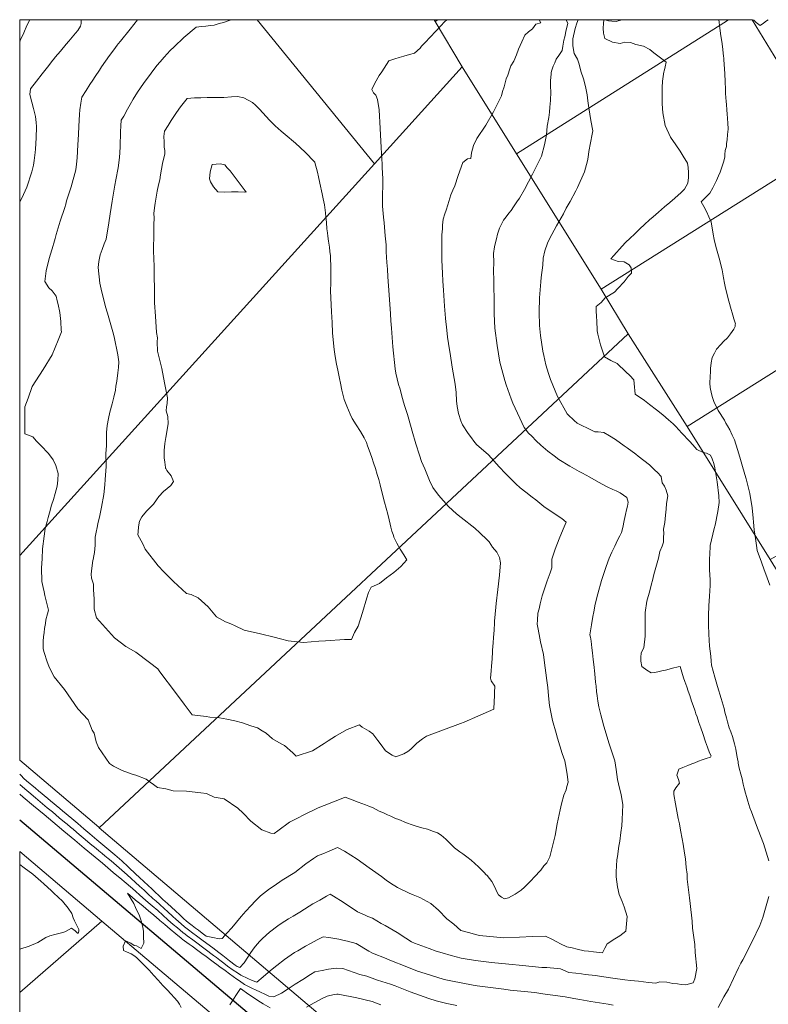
# Model space of a CAD drawing. Header units: inches. Extents: x 11351264 to 11356330, y 6702313 to 6706468.
# Tile 56 of 160: x 11351264 to 11351734, y 6705850 to 6706468. Entities that reach past the tile are written whole.
import ezdxf

# ---------------------------------------------------------------- set-up
doc = ezdxf.new("R2010")
doc.units = ezdxf.units.IN
doc.header["$MEASUREMENT"] = 0
doc.layers.add('Shumate_Contours_clip1', color=7, linetype='Continuous', lineweight=0)
doc.layers.add('Shumate_Parcels_clip1', color=7, linetype='Continuous', lineweight=0)
doc.layers.add('Shumate_Streets_clip1', color=7, linetype='Continuous')

msp = doc.modelspace()

# ---------------------------------------------------------------- linework, layer by layer
at = {"layer": 'Shumate_Contours_clip1'}
for points, elevation in [([(11351614.75, 6706468.13), (11351613.83, 6706465.96), (11351612.67, 6706462.56), (11351611.25, 6706456.06), (11351611.37, 6706451.83), (11351612.18, 6706447.02), (11351614.26, 6706443.4), (11351615.36, 6706440.31), (11351616.41, 6706435.87), (11351617.92, 6706431.09), (11351619.18, 6706426.23), (11351620.26, 6706421.07), (11351620.81, 6706417.3), (11351621.23, 6706414.27), (11351621.59, 6706411.65), (11351622.48, 6706406.08), (11351623.48, 6706400.59), (11351623.95, 6706398.42), (11351623.43, 6706396.38), (11351622.38, 6706390.93), (11351621.36, 6706385.43), (11351620.82, 6706381.8), (11351620.48, 6706379.65), (11351618.68, 6706372.68), (11351614.28, 6706362.91), (11351613.25, 6706360.8), (11351609.61, 6706354.08), (11351607.22, 6706349.83), (11351605.36, 6706346.43), (11351601.12, 6706338.78), (11351598.06, 6706333.3), (11351597.03, 6706331.41), (11351595.32, 6706327.86), (11351593.67, 6706323.21), (11351592.71, 6706318.56), (11351592.4, 6706314.16), (11351591.45, 6706306.5), (11351591.25, 6706303.63), (11351590.45, 6706293.56), (11351590.22, 6706284.62), (11351590.4, 6706276.29), (11351590.93, 6706269.92), (11351592.44, 6706260.19), (11351593.12, 6706257.47), (11351594.37, 6706251.69), (11351595.96, 6706246.19), (11351597.2, 6706242.44), (11351601.65, 6706231.82), (11351607.85, 6706220.92), (11351608.17, 6706220.52), (11351612.09, 6706216.69), (11351614, 6706215.12), (11351616.62, 6706213.71), (11351620.87, 6706211.66), (11351625.11, 6706209.67), (11351627.3, 6706209.64), (11351630.71, 6706209.27), (11351634.3, 6706207.03), (11351638.15, 6706204.71), (11351643.57, 6706200.9), (11351645.42, 6706199.59), (11351650.78, 6706195.49), (11351652.38, 6706194.28), (11351659.31, 6706188.79), (11351662.64, 6706185.64), (11351664.31, 6706184.02), (11351666.73, 6706181.47), (11351667.28, 6706177.69), (11351668.7, 6706175.46), (11351669.85, 6706173.08), (11351670.89, 6706169.44), (11351670.04, 6706164.66), (11351669.8, 6706161.05), (11351669.33, 6706157.38), (11351668.91, 6706152.78), (11351668.13, 6706148.56), (11351668.28, 6706145.73), (11351668.21, 6706143.55), (11351668.18, 6706140.3), (11351667.27, 6706137.96), (11351665.87, 6706134.48), (11351664.94, 6706130.29), (11351663.78, 6706125.87), (11351662.16, 6706120.08), (11351661.18, 6706116.35), (11351660.73, 6706114.21), (11351659.53, 6706109.86), (11351657.74, 6706103.32), (11351656.57, 6706096.18), (11351656.59, 6706091.06), (11351656.61, 6706086.7), (11351656.61, 6706081.51), (11351655.82, 6706074.11), (11351654.09, 6706070.91), (11351653.97, 6706068.09), (11351653.95, 6706065.7), (11351654.65, 6706062.32), (11351657.69, 6706060), (11351660.46, 6706058.39), (11351662.47, 6706058.55), (11351664.64, 6706059.02), (11351667.91, 6706059.87), (11351669.47, 6706060.18), (11351671.65, 6706060.72), (11351673.84, 6706061.26), (11351677.39, 6706062.16), (11351678.52, 6706062.4), (11351679.69, 6706058.92), (11351680.78, 6706055.37), (11351681.59, 6706053.08), (11351682.76, 6706049.61), (11351683.63, 6706046.96), (11351684.62, 6706044.11), (11351685.82, 6706040.61), (11351686.79, 6706037.83), (11351687.99, 6706034.36), (11351688.53, 6706032.69), (11351689.21, 6706030.77), (11351690.41, 6706027.29), (11351691.61, 6706023.81), (11351692.81, 6706020.33), (11351694.58, 6706015.21), (11351695.76, 6706011.77), (11351696.94, 6706008.32), (11351698.02, 6706006.37), (11351697.74, 6706005.55), (11351694.93, 6706004.61), (11351692.46, 6706003.75), (11351690.13, 6706002.91), (11351687.78, 6706002.04), (11351685.92, 6706001.29), (11351683.42, 6706000.31), (11351680.38, 6705999.09), (11351677.85, 6705998.04), (11351676.55, 6705994.23), (11351677.59, 6705991.56), (11351678.14, 6705989.23), (11351675.95, 6705986.24), (11351674.55, 6705984.1), (11351674.66, 6705982.09), (11351675.79, 6705976.18), (11351676.6, 6705971.68), (11351677.36, 6705967.13), (11351678.16, 6705963.59), (11351678.8, 6705959.68), (11351679.94, 6705954.33), (11351680.5, 6705950.88), (11351681.36, 6705945.26), (11351681.94, 6705941.7), (11351682.38, 6705936.38), (11351683.07, 6705932.12), (11351682.96, 6705928.96), (11351684.54, 6705917.27), (11351684.79, 6705913.63), (11351686.22, 6705902.71), (11351686.46, 6705898.29), (11351687.76, 6705887.97), (11351687.95, 6705882.95), (11351689.15, 6705873.02), (11351687.76, 6705866.55), (11351686.7, 6705864.01), (11351682.26, 6705862.65), (11351679.15, 6705862.88), (11351676.85, 6705863.28), (11351673.94, 6705863.61), (11351670.18, 6705864.34), (11351665.92, 6705864.61), (11351663.38, 6705863.66), (11351658.78, 6705864.16), (11351652.43, 6705864.91), (11351647.47, 6705865.48), (11351643.84, 6705865.93), (11351636.36, 6705866.91), (11351627.95, 6705868.12), (11351625.45, 6705868.46), (11351619.04, 6705869.21), (11351616.72, 6705869.55), (11351613.27, 6705869.97), (11351608.75, 6705870.49), (11351603.51, 6705872.83), (11351601.42, 6705872.9), (11351594.92, 6705873.52), (11351591.78, 6705873.57), (11351579.7, 6705874.84), (11351571.13, 6705875.66), (11351560.23, 6705876.77), (11351550.22, 6705877.97), (11351541.29, 6705879.36), (11351534.92, 6705881.06), (11351529.27, 6705882.78), (11351525.52, 6705883.82), (11351521.27, 6705885.41), (11351512.03, 6705888.93), (11351510.09, 6705889.66), (11351506.56, 6705892.04), (11351501.2, 6705895.63), (11351493.68, 6705899.84), (11351491.13, 6705901.25), (11351485.58, 6705904.62), (11351482.64, 6705905.65), (11351480.72, 6705906.7), (11351476.23, 6705908.48), (11351467.36, 6705914.56), (11351461.24, 6705918.33), (11351459.16, 6705919.64), (11351456.79, 6705918.34), (11351452.55, 6705915.85), (11351448.31, 6705913.41), (11351445.99, 6705911.97), (11351440.09, 6705908.27), (11351435.87, 6705905.86), (11351433.06, 6705904.09), (11351428.36, 6705901.16), (11351426.32, 6705899.68), (11351421.05, 6705895.68), (11351416.78, 6705891.77), (11351415, 6705890.01), (11351413.25, 6705888.2), (11351411.42, 6705885.96), (11351409.32, 6705883.06), (11351407.43, 6705880.1), (11351405.15, 6705876.49), (11351402.38, 6705873.49), (11351400.85, 6705874.18), (11351399.55, 6705875.05), (11351395.94, 6705877.83), (11351393.86, 6705879.44), (11351391.78, 6705881.05), (11351389.24, 6705882.99), (11351387.35, 6705884.43), (11351385.47, 6705885.86), (11351379.49, 6705890.31), (11351376.99, 6705892.19), (11351375.31, 6705893.47), (11351373.08, 6705895.16), (11351370.35, 6705897.24), (11351367.85, 6705899.1), (11351365.59, 6705901.03), (11351362.25, 6705903.93), (11351360.45, 6705905.6), (11351357.14, 6705908.61), (11351355.24, 6705910.37), (11351352.02, 6705913.29), (11351350.02, 6705915.14), (11351348, 6705916.92), (11351344.69, 6705919.87), (11351342.38, 6705922.01), (11351339.54, 6705924.58), (11351337.13, 6705926.82), (11351334.4, 6705929.31), (11351331.86, 6705931.66), (11351328.46, 6705934.58), (11351325.04, 6705937.54), (11351321.71, 6705940.38), (11351319.8, 6705941.97), (11351317.9, 6705943.54), (11351316.03, 6705945.1), (11351314.1, 6705946.71), (11351312.27, 6705948.25), (11351308.66, 6705951.25), (11351305.47, 6705953.92), (11351301.67, 6705957.08), (11351300, 6705958.48), (11351297.88, 6705960.27), (11351296.23, 6705961.65), (11351294.08, 6705963.45), (11351292.45, 6705964.82), (11351289.23, 6705967.53), (11351284.9, 6705971.16), (11351281.74, 6705973.8), (11351277.33, 6705977.49), (11351274.27, 6705980.05), (11351270.2, 6705983.47), (11351267.56, 6705985.7), (11351264.41, 6705988.36)], 1434), ([(11351264.41, 6706454.02), (11351264.79, 6706454.98), (11351266.99, 6706459.98), (11351268.96, 6706464.45), (11351270.81, 6706468.13)], 1434), ([(11351607.21, 6706468.13), (11351607.39, 6706467.69), (11351608.14, 6706465.64), (11351607.2, 6706461.81), (11351606.24, 6706457.46), (11351605.69, 6706455.29), (11351605.02, 6706451.62), (11351604.6, 6706448.75), (11351602.53, 6706445.75), (11351600.93, 6706443.27), (11351600.01, 6706441.16), (11351599.01, 6706439.07), (11351597.99, 6706435.82), (11351597.8, 6706434.73), (11351597.66, 6706434.13), (11351597.35, 6706429.73), (11351597.39, 6706426.21), (11351597.59, 6706422.84), (11351597.27, 6706417.51), (11351596.93, 6706413.21), (11351596.66, 6706410.18), (11351596.27, 6706406.69), (11351595.25, 6706401.25), (11351594.77, 6706395.98), (11351593.55, 6706389.57), (11351591.63, 6706382.45), (11351586.07, 6706371.24), (11351580.9, 6706361.61), (11351577.76, 6706356.25), (11351576.1, 6706353.78), (11351574.15, 6706350.67), (11351572.71, 6706348.43), (11351571.25, 6706346.74), (11351569.59, 6706344.45), (11351567.8, 6706342.42), (11351566.31, 6706339.36), (11351565.32, 6706337.32), (11351564.15, 6706333.59), (11351563.34, 6706330.58), (11351562.71, 6706328.27), (11351562.11, 6706325.67), (11351561.59, 6706321.51), (11351561.72, 6706315.75), (11351561.6, 6706310.8), (11351561.78, 6706304.52), (11351561.74, 6706300.08), (11351561.97, 6706293.36), (11351561.88, 6706288.31), (11351562.03, 6706283.65), (11351562.33, 6706274.61), (11351563.79, 6706263.79), (11351564.65, 6706258.58), (11351565.55, 6706253.19), (11351568.63, 6706241.7), (11351569.45, 6706239.03), (11351572.71, 6706230.21), (11351573.73, 6706227.59), (11351576.62, 6706221.35), (11351580.88, 6706212.24), (11351583.54, 6706208.84), (11351585.58, 6706206.81), (11351588.34, 6706203.87), (11351591.32, 6706201.2), (11351595.67, 6706197.45), (11351599.59, 6706194.46), (11351602.52, 6706192.33), (11351609.49, 6706187.96), (11351615.33, 6706184.66), (11351617.37, 6706183.57), (11351621.87, 6706181.12), (11351627.37, 6706178.12), (11351632.89, 6706175.18), (11351636.49, 6706173.48), (11351638.52, 6706172.48), (11351641.05, 6706171.37), (11351645.18, 6706168.47), (11351646.05, 6706165.37), (11351645.54, 6706162.93), (11351645, 6706160.59), (11351644.38, 6706157.66), (11351643.54, 6706153.96), (11351642.73, 6706149.6), (11351641.79, 6706146.54), (11351641.4, 6706145.55), (11351640.73, 6706144.36), (11351639.37, 6706141.6), (11351637.56, 6706137.85), (11351635.77, 6706134.09), (11351634.09, 6706130.28), (11351632.23, 6706125.02), (11351631.39, 6706122.69), (11351629.32, 6706116.33), (11351626.95, 6706108), (11351625.41, 6706101.45), (11351624.41, 6706096.67), (11351623.9, 6706093.73), (11351622.98, 6706088.47), (11351622.4, 6706084.74), (11351622.02, 6706082.18), (11351622.3, 6706080.88), (11351622.74, 6706078.3), (11351623.25, 6706074.03), (11351623.64, 6706070.93), (11351623.87, 6706068.86), (11351624.1, 6706066.77), (11351624.42, 6706063.62), (11351625.11, 6706057.73), (11351625.62, 6706052.66), (11351625.92, 6706049.97), (11351626.17, 6706046.74), (11351626.49, 6706044.04), (11351626.93, 6706040.57), (11351627.68, 6706037.04), (11351628.3, 6706034.57), (11351628.96, 6706032.04), (11351629.77, 6706028.94), (11351630.83, 6706024.91), (11351631.65, 6706022.18), (11351633.93, 6706014.48), (11351634.69, 6706011.9), (11351637.58, 6706003.13), (11351638.47, 6705997.7), (11351639.22, 6705991.51), (11351640.49, 6705986.12), (11351641.42, 6705982.89), (11351641.86, 6705980.74), (11351642.75, 6705975.56), (11351642.18, 6705966.44), (11351642.02, 6705962.34), (11351641.4, 6705958.16), (11351640.79, 6705952.78), (11351640.11, 6705949.63), (11351639.32, 6705943.27), (11351639, 6705941.19), (11351638.47, 6705933.62), (11351638.45, 6705932.46), (11351638.44, 6705930.52), (11351639.27, 6705924.19), (11351640.43, 6705919.26), (11351642.35, 6705914.92), (11351643.53, 6705911.65), (11351645.44, 6705905.65), (11351644.61, 6705896.42), (11351640.7, 6705893.42), (11351637.65, 6705891.45), (11351632.83, 6705888.49), (11351631.34, 6705885.75), (11351629.92, 6705882.81), (11351624.17, 6705883.4), (11351621.03, 6705883.74), (11351618.35, 6705884.01), (11351614.11, 6705884.97), (11351610.82, 6705885.82), (11351607.55, 6705886.51), (11351603.5, 6705888.37), (11351601.37, 6705889.57), (11351598.66, 6705891.13), (11351594.12, 6705893.23), (11351585.97, 6705892.97), (11351577.88, 6705892.58), (11351568.05, 6705892.08), (11351552.81, 6705893.63), (11351550.24, 6705894.32), (11351546.74, 6705895.27), (11351541.07, 6705896.8), (11351536.73, 6705900.7), (11351532.36, 6705904.03), (11351527.08, 6705909.55), (11351522.34, 6705913.73), (11351515.45, 6705917.54), (11351511.12, 6705919.22), (11351508.6, 6705920.27), (11351501.34, 6705923.79), (11351497, 6705926.56), (11351494.24, 6705928.38), (11351491.25, 6705930.61), (11351485.76, 6705934.64), (11351483.66, 6705936.15), (11351475.95, 6705941.49), (11351468.01, 6705946.49), (11351463.71, 6705948.84), (11351458.46, 6705946.47), (11351454.59, 6705944.92), (11351451.26, 6705943.62), (11351448.66, 6705941.9), (11351443.89, 6705938.7), (11351436.99, 6705933.21), (11351429, 6705928.25), (11351424.1, 6705924.9), (11351421.16, 6705922.82), (11351415.43, 6705918.6), (11351412.37, 6705915.45), (11351409.32, 6705912.26), (11351406.29, 6705908.99), (11351404.75, 6705907.22), (11351403.28, 6705905.64), (11351400.32, 6705902.09), (11351397.35, 6705898.55), (11351394.37, 6705895.09), (11351391.6, 6705892.04), (11351391.43, 6705891.83), (11351391.31, 6705891.81), (11351389.44, 6705891.48), (11351385.49, 6705892.49), (11351383.41, 6705892.76), (11351381.37, 6705893.28), (11351378.84, 6705895.2), (11351376.62, 6705896.89), (11351374.72, 6705898.33), (11351372.6, 6705899.94), (11351370.98, 6705901.18), (11351368.95, 6705902.7), (11351367.07, 6705904.34), (11351364.75, 6705906.53), (11351362.05, 6705909.03), (11351359.51, 6705911.41), (11351357.02, 6705913.72), (11351354.28, 6705916.3), (11351352.01, 6705918.4), (11351349.05, 6705921.19), (11351347.71, 6705922.4), (11351344.46, 6705925.47), (11351342.63, 6705927.17), (11351339.14, 6705930.46), (11351337.55, 6705931.94), (11351332.48, 6705936.72), (11351328.48, 6705940.5), (11351327.08, 6705941.72), (11351324.08, 6705944.24), (11351320.32, 6705947.4), (11351316.56, 6705950.56), (11351312.8, 6705953.72), (11351311.29, 6705954.98), (11351308.36, 6705957.45), (11351304.59, 6705960.62), (11351300.82, 6705963.8), (11351297.05, 6705966.97), (11351291.27, 6705971.83), (11351289.51, 6705973.31), (11351283.77, 6705978.14), (11351281.97, 6705979.66), (11351276.27, 6705984.45), (11351274.42, 6705986), (11351268.77, 6705990.76), (11351267.07, 6705992.2), (11351265.37, 6705993.95), (11351264.41, 6705994.94)], 1436), ([(11351264.41, 6706353.68), (11351266.75, 6706358.41), (11351268.94, 6706362.99), (11351272.09, 6706372.78), (11351273.08, 6706376.92), (11351273.53, 6706379.9), (11351274.13, 6706384.8), (11351274.26, 6706387), (11351274.64, 6706394.07), (11351274.85, 6706400.95), (11351274.86, 6706401.14), (11351274.67, 6706403.69), (11351274.29, 6706407.5), (11351273.15, 6706412.43), (11351271.97, 6706416.45), (11351270.75, 6706421.21), (11351271.09, 6706424.68), (11351274.93, 6706429.64), (11351278.51, 6706434.2), (11351282.59, 6706439.41), (11351284.35, 6706441.64), (11351286.26, 6706443.94), (11351286.75, 6706444.54), (11351290.01, 6706448.46), (11351293.61, 6706452.82), (11351295.16, 6706454.67), (11351297.22, 6706457.15), (11351299.44, 6706459.73), (11351300.84, 6706461.4), (11351302.64, 6706464.09), (11351303.01, 6706465.74), (11351302.89, 6706468.13)], 1436), ([(11351590.19, 6706468.13), (11351591.31, 6706466.24), (11351588.1, 6706465.42), (11351585.96, 6706462.35), (11351583.53, 6706460.5), (11351581.18, 6706458.48), (11351579.28, 6706454.31), (11351577.23, 6706449.55), (11351575.89, 6706446.09), (11351574.27, 6706442.21), (11351572.38, 6706439.16), (11351571.85, 6706437.22), (11351570.44, 6706433.23), (11351569.52, 6706431.06), (11351568.27, 6706426.06), (11351567.11, 6706422.98), (11351566.57, 6706420.38), (11351561.65, 6706410.25), (11351556.66, 6706401.89), (11351551.03, 6706393.61), (11351548.98, 6706389.28), (11351547.77, 6706384.55), (11351547.36, 6706380.99), (11351545.16, 6706380.9), (11351542.42, 6706378.63), (11351539.39, 6706370.45), (11351537.2, 6706364.01), (11351536.06, 6706361.17), (11351534.85, 6706358.18), (11351532.84, 6706351.9), (11351531.79, 6706348.54), (11351530.98, 6706346.3), (11351529.9, 6706343.06), (11351529.65, 6706339.25), (11351529.48, 6706336.83), (11351529.13, 6706333.08), (11351529.06, 6706326.45), (11351529.09, 6706324.22), (11351529.22, 6706317.22), (11351529.48, 6706309.18), (11351529.79, 6706304.18), (11351530.14, 6706298.42), (11351530.85, 6706288.4), (11351531.5, 6706280.95), (11351531.69, 6706278.64), (11351532.02, 6706275.42), (11351532.68, 6706269.04), (11351533.96, 6706261.1), (11351534.32, 6706258.74), (11351535.7, 6706250.26), (11351537.46, 6706239.42), (11351538.05, 6706234.2), (11351538.37, 6706229.03), (11351538.72, 6706225.41), (11351539.61, 6706220.99), (11351541.11, 6706216.51), (11351542.18, 6706214.07), (11351545.61, 6706208.6), (11351547.67, 6706205.8), (11351549.23, 6706203.67), (11351550.83, 6706201.55), (11351558.4, 6706195.06), (11351565.13, 6706187.58), (11351569.17, 6706183.5), (11351571.63, 6706180.87), (11351575.61, 6706177.05), (11351578.32, 6706174.42), (11351581.8, 6706171.74), (11351585.74, 6706168.6), (11351588.02, 6706166.86), (11351593.21, 6706162.83), (11351599.5, 6706158.32), (11351604.34, 6706155.14), (11351607.14, 6706152.97), (11351605.15, 6706148.61), (11351602.64, 6706142.37), (11351600.26, 6706136.06), (11351598.13, 6706129.64), (11351598.21, 6706124.34), (11351596.99, 6706121.09), (11351595.31, 6706116.08), (11351592.92, 6706109.22), (11351592.09, 6706106.8), (11351590.91, 6706101.68), (11351590.11, 6706098.64), (11351589.46, 6706095.81), (11351589.17, 6706091.51), (11351589, 6706088.88), (11351589.49, 6706085.71), (11351590.57, 6706080.06), (11351591.12, 6706077.81), (11351592.85, 6706069.99), (11351593.53, 6706064.64), (11351594.34, 6706058.51), (11351595.09, 6706053.58), (11351595.73, 6706049.23), (11351596.08, 6706044.07), (11351596.61, 6706037.99), (11351597.49, 6706033.64), (11351598.65, 6706028.57), (11351600.79, 6706020.51), (11351601.64, 6706017.46), (11351604.61, 6706007.84), (11351606.28, 6706003.31), (11351607.19, 6705998.55), (11351607.77, 6705994.57), (11351608.37, 6705989.9), (11351607.51, 6705987.03), (11351607.06, 6705985.07), (11351605.61, 6705981.68), (11351604.24, 6705976.17), (11351603.27, 6705972.54), (11351602.73, 6705969.49), (11351601.48, 6705963.73), (11351600.23, 6705956.39), (11351599.7, 6705953.94), (11351597.45, 6705945.45), (11351596.92, 6705942.99), (11351594.97, 6705939.32), (11351593.15, 6705937.42), (11351591.15, 6705934.68), (11351587, 6705930.26), (11351585.27, 6705928.23), (11351580.93, 6705923.89), (11351578.95, 6705922.12), (11351575.04, 6705919.49), (11351571.06, 6705917.24), (11351568.37, 6705916.73), (11351566.53, 6705917.73), (11351564.67, 6705919.17), (11351563.54, 6705921.13), (11351562.37, 6705923.86), (11351560.51, 6705927.46), (11351557.51, 6705931.32), (11351556.78, 6705931.97), (11351555.91, 6705933.01), (11351552.23, 6705936.66), (11351547.46, 6705940.86), (11351544.82, 6705942.91), (11351542.39, 6705944.85), (11351540.51, 6705946.18), (11351537.16, 6705948.74), (11351534.35, 6705951.33), (11351531.74, 6705954.06), (11351528.68, 6705956.48), (11351526.41, 6705957.96), (11351523.89, 6705958.98), (11351520.2, 6705960.36), (11351516.66, 6705961.27), (11351513.12, 6705962.22), (11351510.47, 6705963.14), (11351506.93, 6705964.28), (11351502.1, 6705966.37), (11351500.14, 6705967.11), (11351497.27, 6705968.41), (11351495.02, 6705969.27), (11351492.47, 6705970.58), (11351489.89, 6705971.63), (11351486.01, 6705973.74), (11351483.38, 6705974.74), (11351481.35, 6705975.6), (11351476.61, 6705977.34), (11351471.91, 6705979.14), (11351468.57, 6705980.46), (11351465.93, 6705979.28), (11351461.15, 6705977.49), (11351455.37, 6705975.24), (11351451.69, 6705973.69), (11351442.54, 6705969.38), (11351438.6, 6705967.23), (11351433.66, 6705964.64), (11351426.24, 6705959.35), (11351424.03, 6705957.58), (11351421.97, 6705957.91), (11351416.32, 6705959.83), (11351409.34, 6705965.46), (11351404.51, 6705970.33), (11351401.2, 6705973.59), (11351392.67, 6705979.47), (11351386.47, 6705980.5), (11351381.6, 6705982.69), (11351378.11, 6705983.22), (11351369.05, 6705984.28), (11351360.58, 6705984.36), (11351356.14, 6705985.58), (11351350.82, 6705986.41), (11351348.39, 6705988.43), (11351346.21, 6705989.74), (11351343.76, 6705991.65), (11351337.31, 6705994.17), (11351334.92, 6705994.92), (11351328.66, 6705997.2), (11351323.25, 6705999.8), (11351320.74, 6706001.55), (11351313.74, 6706011.62), (11351312.3, 6706015.22), (11351311.02, 6706020.47), (11351309.85, 6706022.5), (11351307.4, 6706028.91), (11351300.86, 6706035.78), (11351292.41, 6706047.91), (11351286.1, 6706055.84), (11351283.7, 6706060.21), (11351282.72, 6706062.59), (11351281.56, 6706065.22), (11351279.75, 6706071.07), (11351279.19, 6706073.48), (11351279.11, 6706075.52), (11351279.03, 6706078.35), (11351279.27, 6706080.97), (11351279.65, 6706083.79), (11351280.05, 6706086.3), (11351280.51, 6706089.39), (11351280.87, 6706091.62), (11351281.84, 6706095.37), (11351282.46, 6706097.73), (11351281.17, 6706102.69), (11351280.23, 6706106.9), (11351279.67, 6706109.21), (11351279.13, 6706112.04), (11351278.35, 6706115.66), (11351278.05, 6706124.22), (11351278.41, 6706129.99), (11351278.73, 6706136.25), (11351279.76, 6706144.23), (11351280.4, 6706148.86), (11351281.56, 6706153.27), (11351282.31, 6706155.81), (11351283, 6706158.76), (11351284.37, 6706163.5), (11351285.57, 6706167.17), (11351286.65, 6706170.9), (11351287.9, 6706175.51), (11351288.29, 6706179.18), (11351288.59, 6706183.39), (11351287.01, 6706188.54), (11351285.45, 6706192.11), (11351282.54, 6706195.99), (11351277.59, 6706201.04), (11351275.01, 6706203.84), (11351272.71, 6706206.48), (11351267.58, 6706208.33), (11351267.7, 6706225.26), (11351269.75, 6706230.73), (11351272.31, 6706238.06), (11351279.14, 6706248.69), (11351284.87, 6706257.97), (11351288.62, 6706267.07), (11351290.54, 6706272.26), (11351290.48, 6706273.39), (11351290.2, 6706278.75), (11351289.67, 6706284.43), (11351288.48, 6706289.54), (11351287.97, 6706291.77), (11351287.3, 6706294.66), (11351284.72, 6706298.1), (11351282.73, 6706299.9), (11351280.23, 6706303.94), (11351280.93, 6706310.58), (11351282.7, 6706317.5), (11351283.59, 6706320.37), (11351284.71, 6706324.48), (11351286.19, 6706329.36), (11351286.65, 6706330.88), (11351287.25, 6706333.37), (11351289.87, 6706341.73), (11351292.63, 6706350.3), (11351293.26, 6706352.48), (11351293.8, 6706354.43), (11351296.59, 6706363.23), (11351299.55, 6706373.96), (11351299.93, 6706377.43), (11351300.37, 6706381.5), (11351300.86, 6706389.63), (11351301.23, 6706396.16), (11351301.4, 6706401.39), (11351301.81, 6706408.55), (11351302.06, 6706411.51), (11351302.67, 6706415.7), (11351303.43, 6706419.43), (11351306.11, 6706423.66), (11351308.41, 6706427.38), (11351310.25, 6706430.24), (11351311.77, 6706432.51), (11351314.45, 6706436.53), (11351315.74, 6706438.55), (11351318.25, 6706442.15), (11351320.75, 6706445.75), (11351323.35, 6706449.32), (11351325.5, 6706452.17), (11351326.17, 6706453), (11351327.58, 6706454.57), (11351333.6, 6706462.17), (11351338.37, 6706468.13)], 1438), ([(11351532.5, 6706468.13), (11351531.29, 6706467.13), (11351528.01, 6706463.86), (11351525.52, 6706461.23), (11351521.54, 6706456.87), (11351518.89, 6706453.98), (11351516.33, 6706451.59), (11351515.63, 6706450.2), (11351512.08, 6706447.23), (11351508.94, 6706446.36), (11351505.36, 6706445.15), (11351502.45, 6706444.37), (11351499.72, 6706443.53), (11351495.94, 6706442.26), (11351491.47, 6706435.49), (11351489.92, 6706433.19), (11351487.21, 6706428.39), (11351485.23, 6706424.39), (11351486.22, 6706422.23), (11351487.77, 6706420.79), (11351488.76, 6706417.98), (11351489.95, 6706411.66), (11351490.58, 6706399.94), (11351490.65, 6706395.89), (11351491.02, 6706387.92), (11351491.62, 6706380.41), (11351491.68, 6706377.94), (11351491.79, 6706375.44), (11351492.12, 6706368.2), (11351492.11, 6706363.66), (11351491.93, 6706358.59), (11351491.97, 6706351.18), (11351492.54, 6706344.16), (11351492.89, 6706340.78), (11351493.63, 6706332.47), (11351494.14, 6706326.93), (11351494.34, 6706322.51), (11351494.74, 6706315.76), (11351494.99, 6706311.63), (11351495.31, 6706306.92), (11351496.03, 6706295.51), (11351496.92, 6706283.6), (11351497.14, 6706279.3), (11351497.49, 6706274.65), (11351498.33, 6706262.91), (11351499.93, 6706249.13), (11351500.25, 6706246.39), (11351501.93, 6706239.37), (11351502.93, 6706236.31), (11351503.82, 6706232.81), (11351505.18, 6706228.27), (11351506.05, 6706225.53), (11351507.59, 6706220.54), (11351509.94, 6706212.41), (11351510.6, 6706210.01), (11351512.86, 6706202.08), (11351515.15, 6706194.89), (11351516.48, 6706191.03), (11351518.56, 6706186.3), (11351521.32, 6706179.06), (11351523.46, 6706174.58), (11351526.99, 6706169.8), (11351533.28, 6706162.69), (11351538.27, 6706158.15), (11351541.36, 6706155.76), (11351549.89, 6706149.16), (11351553.04, 6706146.27), (11351554.5, 6706144.8), (11351556.06, 6706143.27), (11351558.86, 6706140.6), (11351560.98, 6706137.28), (11351563.6, 6706134.06), (11351565.4, 6706130.67), (11351565.97, 6706127.5), (11351565.24, 6706119.62), (11351564.31, 6706110.7), (11351563.3, 6706101.89), (11351562.34, 6706093), (11351562.18, 6706091.11), (11351562.27, 6706089.69), (11351561.95, 6706085.21), (11351561.56, 6706080.67), (11351561.25, 6706077.24), (11351560.84, 6706072.69), (11351560.99, 6706071.58), (11351560.71, 6706067.16), (11351560.3, 6706062.62), (11351560.04, 6706059.58), (11351559.59, 6706055.05), (11351560.08, 6706053.42), (11351562.39, 6706049.97), (11351562.17, 6706046.1), (11351562.09, 6706044.07), (11351562.01, 6706040.34), (11351561.76, 6706035.59), (11351551.72, 6706031.17), (11351543.14, 6706027.4), (11351540.84, 6706026.55), (11351530.17, 6706022.57), (11351519.46, 6706018.72), (11351517.01, 6706016.93), (11351513.53, 6706014.29), (11351509.67, 6706010.45), (11351507.92, 6706008.97), (11351505.42, 6706007.59), (11351500.22, 6706005.8), (11351498.05, 6706006.77), (11351493.85, 6706009.39), (11351491.07, 6706013.29), (11351488.93, 6706016.02), (11351485.89, 6706020.22), (11351483.58, 6706021.73), (11351479.22, 6706024.3), (11351477.92, 6706025.4), (11351477.62, 6706025.78), (11351469.85, 6706022.84), (11351468, 6706021.9), (11351462.36, 6706018.68), (11351457.92, 6706015.69), (11351455.29, 6706014.02), (11351448.08, 6706009.53), (11351437.87, 6706006.18), (11351435.64, 6706008.18), (11351430.48, 6706012.8), (11351428.34, 6706013.94), (11351422.9, 6706017.1), (11351419.03, 6706020.48), (11351416.42, 6706022), (11351413.48, 6706024), (11351409.28, 6706025.19), (11351404.08, 6706027), (11351399.41, 6706028.24), (11351394.29, 6706029.37), (11351389.71, 6706030.17), (11351383.58, 6706030.7), (11351381.35, 6706031.08), (11351372.67, 6706032.09), (11351367.56, 6706038.83), (11351362.02, 6706046.15), (11351352.27, 6706059.06), (11351350.94, 6706060.84), (11351345.81, 6706064.93), (11351337.26, 6706071.45), (11351330.95, 6706074.95), (11351323.88, 6706080.35), (11351312.6, 6706092.85), (11351311.02, 6706098.42), (11351311.08, 6706104.58), (11351310.75, 6706110.6), (11351310.64, 6706114.06), (11351309.41, 6706117.82), (11351309.31, 6706120.24), (11351309.5, 6706122.27), (11351310.11, 6706127.35), (11351310.36, 6706128.87), (11351310.45, 6706129.43), (11351310.97, 6706131.89), (11351311.36, 6706133.94), (11351311.56, 6706136.24), (11351311.82, 6706138.58), (11351311.77, 6706141), (11351311.73, 6706143.49), (11351312.36, 6706146.71), (11351313.01, 6706149.68), (11351313.45, 6706151.88), (11351314.63, 6706157.08), (11351315.76, 6706162.27), (11351317.12, 6706170.27), (11351317.71, 6706176.35), (11351318.02, 6706179.77), (11351318.18, 6706182.49), (11351318.54, 6706187.9), (11351318.45, 6706196.12), (11351318.66, 6706198.06), (11351318.75, 6706201.28), (11351318.88, 6706203.42), (11351318.89, 6706209.22), (11351319.23, 6706213.49), (11351320.03, 6706218.03), (11351320.98, 6706221.87), (11351322.47, 6706227.11), (11351323.49, 6706231.34), (11351324.44, 6706235.68), (11351324.79, 6706238.25), (11351325.24, 6706241.36), (11351326.03, 6706246.57), (11351326.34, 6706250.01), (11351326.5, 6706253.46), (11351325.94, 6706257.92), (11351323.62, 6706269.16), (11351322.79, 6706272.38), (11351319.4, 6706284.03), (11351318.27, 6706288.04), (11351315.52, 6706299.11), (11351314.75, 6706302.82), (11351313.58, 6706312.59), (11351314.03, 6706316.35), (11351314.91, 6706320.52), (11351316.16, 6706323.98), (11351317.46, 6706327.61), (11351318.65, 6706330.51), (11351320.28, 6706340.8), (11351321.21, 6706346.38), (11351322.4, 6706354.22), (11351324.08, 6706364.23), (11351324.61, 6706367.73), (11351326.18, 6706375.1), (11351326.52, 6706378.24), (11351326.93, 6706381.91), (11351327.16, 6706384.64), (11351327.36, 6706388.49), (11351327.46, 6706391.2), (11351327.55, 6706395.06), (11351327.64, 6706397.81), (11351327.76, 6706401.64), (11351328.14, 6706405.07), (11351329.64, 6706407.68), (11351332.07, 6706412.05), (11351333.68, 6706414.88), (11351335.63, 6706418.22), (11351338.29, 6706422.58), (11351341.98, 6706428.14), (11351346.78, 6706434.65), (11351350.44, 6706439.35), (11351352.45, 6706441.71), (11351354.98, 6706444.59), (11351358.75, 6706448.71), (11351361.26, 6706451.13), (11351367.41, 6706456.87), (11351375, 6706463.45), (11351378.53, 6706463.81), (11351381.18, 6706463.97), (11351384.15, 6706464.46), (11351386.27, 6706464.69), (11351389.41, 6706465.8), (11351392.25, 6706466.29), (11351396.31, 6706467.81), (11351397.11, 6706468.13)], 1440), ([(11351630.78, 6706468.13), (11351630.45, 6706465.67), (11351630.32, 6706462.81), (11351630.45, 6706459.77), (11351631.33, 6706456.27), (11351636.09, 6706453.94), (11351640.93, 6706453.25), (11351644.01, 6706453.95), (11351647.48, 6706453.91), (11351650.92, 6706452.6), (11351655.69, 6706451.49), (11351659.53, 6706449.39), (11351662.17, 6706447.35), (11351666.38, 6706444.27), (11351669.82, 6706441.42), (11351669.16, 6706438.61), (11351668.54, 6706435.86), (11351668.41, 6706435.39), (11351667.91, 6706432.59), (11351667.49, 6706429.56), (11351667.36, 6706425.55), (11351667.43, 6706421.39), (11351667.36, 6706418.61), (11351667.41, 6706415.38), (11351667.66, 6706409.73), (11351669.19, 6706401.83), (11351672.5, 6706394.49), (11351675.8, 6706389.7), (11351678.63, 6706385.7), (11351680.49, 6706382.53), (11351683.24, 6706378.06), (11351683.67, 6706375.44), (11351683.85, 6706372.23), (11351683.81, 6706369.21), (11351683.42, 6706365.5), (11351681.33, 6706361.79), (11351679.35, 6706359.66), (11351675.26, 6706356.24), (11351672.04, 6706353.54), (11351668.84, 6706350.83), (11351665.12, 6706347.47), (11351661.69, 6706344.46), (11351659.43, 6706342.48), (11351656.34, 6706339.74), (11351653.26, 6706336.83), (11351650.03, 6706333.67), (11351647.27, 6706331.09), (11351644.34, 6706328.29), (11351642.31, 6706326.11), (11351640.52, 6706324.18), (11351638.71, 6706322.17), (11351637.01, 6706320.16), (11351635.21, 6706318.05), (11351639.79, 6706316.51), (11351643.41, 6706316.2), (11351646.72, 6706314.38), (11351647.81, 6706312.47), (11351648.1, 6706309.05), (11351645.91, 6706307.04), (11351643.49, 6706303.74), (11351639.44, 6706299.51), (11351637.36, 6706297.24), (11351631.56, 6706293.67), (11351629.03, 6706290.81), (11351626, 6706288.26), (11351626.04, 6706285.91), (11351626.22, 6706281.54), (11351626.26, 6706279.41), (11351626.48, 6706272.92), (11351627.06, 6706270.87), (11351628.71, 6706264.24), (11351629.74, 6706261.02), (11351631.11, 6706256.65), (11351635.13, 6706254.44), (11351639.05, 6706252.46), (11351644.65, 6706247.33), (11351646.99, 6706245.01), (11351649.54, 6706242.16), (11351649.7, 6706239.94), (11351650.3, 6706233.28), (11351656.17, 6706229.25), (11351659.48, 6706226.75), (11351663.86, 6706223.34), (11351667.71, 6706220.16), (11351671.35, 6706217.18), (11351674.13, 6706214.51), (11351675.8, 6706212.85), (11351679.77, 6706208.76), (11351684.43, 6706203.82), (11351686.49, 6706201.52), (11351689.06, 6706198.43), (11351693.05, 6706196.7), (11351695.18, 6706196.11), (11351697.61, 6706194.92), (11351698.69, 6706192.58), (11351699.74, 6706189.81), (11351700.43, 6706187.05), (11351701.84, 6706178.29), (11351702.77, 6706169.37), (11351703.12, 6706165.16), (11351702.26, 6706159.55), (11351700.53, 6706151.04), (11351699.98, 6706148.89), (11351697.43, 6706138.23), (11351697.17, 6706132.44), (11351697.1, 6706130.36), (11351697.1, 6706126.64), (11351697.06, 6706122.45), (11351697.31, 6706120.42), (11351697.37, 6706116.14), (11351697.38, 6706113.29), (11351696.94, 6706106.45), (11351696.51, 6706100.45), (11351696.35, 6706094.45), (11351696.41, 6706090.93), (11351696.43, 6706088.58), (11351696.55, 6706082.73), (11351697.06, 6706075.22), (11351697.76, 6706068.77), (11351698.12, 6706065.67), (11351698.31, 6706063.21), (11351700.27, 6706055.78), (11351702.03, 6706049.88), (11351704.36, 6706042.36), (11351706.16, 6706036.14), (11351706.69, 6706033.82), (11351707.58, 6706030.14), (11351708.33, 6706027.6), (11351709.36, 6706023.81), (11351710.33, 6706021.41), (11351711.52, 6706018.47), (11351712.7, 6706013.96), (11351713.46, 6706010.53), (11351714.2, 6706006.55), (11351714.54, 6706004.48), (11351714.9, 6706002.5), (11351714.98, 6706001.7), (11351715.72, 6705998.61), (11351716.67, 6705994.86), (11351717.45, 6705991.95), (11351718.19, 6705988.67), (11351718.75, 6705986.08), (11351719.52, 6705983.01), (11351720.15, 6705980.84), (11351720.97, 6705977.9), (11351722.41, 6705973.78), (11351723.3, 6705971.21), (11351726.54, 6705962.65), (11351727.56, 6705959.95), (11351730.95, 6705951.45), (11351731.81, 6705948.66), (11351734.22, 6705940.55)], 1432), ([(11351642.26, 6706468.13), (11351639.81, 6706467.47), (11351638.63, 6706466.92), (11351635.83, 6706467.19), (11351633.61, 6706467.44), (11351631.59, 6706468.13)], 1432), ([(11351702.92, 6706468.13), (11351703.03, 6706466.67), (11351703.2, 6706464.5), (11351704.22, 6706457.93), (11351704.77, 6706454.43), (11351705.13, 6706451.3), (11351705.89, 6706445.27), (11351705.87, 6706445.03), (11351705.9, 6706444.74), (11351705.94, 6706444.36), (11351705.99, 6706443.61), (11351706.26, 6706439.68), (11351706.4, 6706437.63), (11351706.79, 6706429.7), (11351707.06, 6706423.9), (11351707.15, 6706421.8), (11351707.42, 6706416.88), (11351707.58, 6706414.95), (11351707.84, 6706411.51), (11351708.04, 6706408.96), (11351708.21, 6706406.42), (11351708.49, 6706403.02), (11351708.76, 6706399.86), (11351708.78, 6706399.68), (11351708.77, 6706399.35), (11351708.4, 6706396.06), (11351708.12, 6706392.7), (11351707.78, 6706390.48), (11351707.68, 6706388.6), (11351706.92, 6706386.1), (11351706.58, 6706383.56), (11351706.6, 6706381.95), (11351705.72, 6706378.68), (11351704.98, 6706376.27), (11351703.67, 6706372.5), (11351702.74, 6706370.13), (11351701.47, 6706367.2), (11351699.15, 6706362.58), (11351697.3, 6706359.37), (11351694.45, 6706356.5), (11351691.85, 6706353.97), (11351693.51, 6706350.89), (11351695.06, 6706347.74), (11351696.57, 6706344.56), (11351698.03, 6706341.36), (11351699.34, 6706333.53), (11351699.96, 6706330.16), (11351701.02, 6706325.95), (11351703.02, 6706318.58), (11351704.92, 6706311.15), (11351705.9, 6706306.29), (11351706.44, 6706302.85), (11351707.14, 6706299.74), (11351708.11, 6706295.84), (11351708.62, 6706293.83), (11351710.28, 6706287.87), (11351711.69, 6706282.81), (11351712.33, 6706280.54), (11351713.3, 6706277.26), (11351713.21, 6706276.99), (11351713.1, 6706276.33), (11351713.03, 6706275.67), (11351712.18, 6706273.93), (11351710.12, 6706270.97), (11351708.22, 6706268.61), (11351705.79, 6706266.23), (11351704.04, 6706264.36), (11351701.47, 6706261.48), (11351700.15, 6706259), (11351698.66, 6706256.27), (11351698.06, 6706252.85), (11351697.73, 6706249.34), (11351697.59, 6706247.23), (11351697.37, 6706244.39), (11351697.16, 6706240.03), (11351697.52, 6706237.5), (11351698.35, 6706233.42), (11351699, 6706231.09), (11351699.69, 6706228.63), (11351702.47, 6706222.98), (11351706.41, 6706216.93), (11351707.34, 6706215.09), (11351708.21, 6706213.29), (11351709.78, 6706210.75), (11351711.28, 6706207.55), (11351712.77, 6706204.57), (11351714.63, 6706198.45), (11351716, 6706193.71), (11351717.36, 6706189.22), (11351719.13, 6706182.73), (11351719.94, 6706180.04), (11351722.21, 6706170.96), (11351723.68, 6706161.85), (11351724.35, 6706155.41), (11351724.62, 6706152.93), (11351724.93, 6706148.09), (11351725.6, 6706144.08), (11351726.53, 6706138.27), (11351727.01, 6706135.18), (11351729.55, 6706127.78), (11351731.26, 6706123.07), (11351732.25, 6706120.33), (11351734.76, 6706113.4)], 1430), ([(11351733.74, 6706468.13), (11351732.79, 6706467.4), (11351730.8, 6706465.91), (11351728.81, 6706464.42), (11351726.27, 6706466.45), (11351724.96, 6706467.66), (11351724.51, 6706468.13)], 1430), ([(11351636.68, 6705850.03), (11351633.46, 6705850.51), (11351622.67, 6705852.33), (11351615.64, 6705853.48), (11351611.89, 6705854.14), (11351606.54, 6705855.15), (11351592.39, 6705857.03), (11351587.48, 6705857.79), (11351571.97, 6705859.39), (11351568.05, 6705859.89), (11351551.39, 6705862), (11351548.9, 6705862.41), (11351534.86, 6705865.23), (11351530.59, 6705866.1), (11351530, 6705866.25), (11351518.63, 6705869.72), (11351513.97, 6705871.34), (11351507.24, 6705873.9), (11351496.45, 6705878.26), (11351494.17, 6705879.16), (11351485.58, 6705882.59), (11351483.43, 6705883.9), (11351475.34, 6705888.69), (11351470.06, 6705890.14), (11351467.86, 6705890.5), (11351464.57, 6705891.24), (11351458.24, 6705892.35), (11351454.65, 6705892.79), (11351451, 6705890.93), (11351446.75, 6705888.63), (11351443.74, 6705887.02), (11351438.77, 6705884.11), (11351436.81, 6705882.93), (11351430.48, 6705878.49), (11351425.69, 6705874.81), (11351421.67, 6705871.74), (11351417.04, 6705867.74), (11351413.09, 6705864.28), (11351410.27, 6705865.4), (11351407.52, 6705866.66), (11351403.08, 6705868.73), (11351400.99, 6705870.13), (11351398.22, 6705871.97), (11351394.68, 6705874.49), (11351392.42, 6705876.29), (11351389.95, 6705878.22), (11351387.92, 6705879.75), (11351386.04, 6705881.17), (11351380.75, 6705885.1), (11351379.09, 6705886.32), (11351375.46, 6705888.99), (11351372.93, 6705890.85), (11351369.54, 6705893.43), (11351368.09, 6705894.53), (11351366.77, 6705895.52), (11351363.37, 6705898.4), (11351360.75, 6705900.61), (11351357.36, 6705903.51), (11351350.97, 6705909.24), (11351347.57, 6705912.17), (11351344.98, 6705914.39), (11351341.61, 6705917.3), (11351335.16, 6705923.07), (11351329.95, 6705927.47), (11351328.39, 6705928.82), (11351323.13, 6705933.25), (11351316.27, 6705939.02), (11351311.74, 6705942.78), (11351304.94, 6705948.44), (11351299.03, 6705953.36), (11351292.01, 6705959.19), (11351287.85, 6705962.67), (11351279.71, 6705969.48), (11351273.03, 6705975.05), (11351266.5, 6705980.5), (11351264.41, 6705982.26)], 1432), ([(11351264.41, 6705938.21), (11351267.27, 6705936), (11351272.73, 6705932.08), (11351277.56, 6705927.75), (11351279.45, 6705926.11), (11351284.34, 6705921.58), (11351285.9, 6705920.15), (11351291.19, 6705915.16), (11351294.83, 6705910.81), (11351297.1, 6705907.48), (11351298.04, 6705904.76), (11351298.86, 6705902.88), (11351300.32, 6705899.85), (11351301.53, 6705897.32), (11351301.59, 6705896.79), (11351301.59, 6705896.3), (11351301.07, 6705895), (11351300.4, 6705895.34), (11351299.1, 6705896.61), (11351296.87, 6705898.27), (11351293.04, 6705896.18), (11351292.69, 6705895.85), (11351292.09, 6705895.69), (11351289.89, 6705895.04), (11351286.5, 6705894.3), (11351283.31, 6705893.49), (11351280.73, 6705892.45), (11351275.72, 6705889.24), (11351270.34, 6705886.88), (11351264.41, 6705885.14)], 1432), ([(11351538.5, 6705849.69), (11351532.31, 6705851.05), (11351525.54, 6705852.56), (11351521.1, 6705854.21), (11351509.21, 6705858.39), (11351499.79, 6705862.15), (11351497.03, 6705863.08), (11351488.88, 6705865.67), (11351482.03, 6705868.03), (11351477.69, 6705869.15), (11351466.99, 6705872.84), (11351462.84, 6705873.14), (11351458.05, 6705872.52), (11351454.02, 6705871.76), (11351449.52, 6705870.79), (11351446.77, 6705869.12), (11351442.02, 6705866.08), (11351437.21, 6705863.02), (11351432.84, 6705860.25), (11351428.57, 6705857.44), (11351423.79, 6705855.08), (11351420.59, 6705855.56), (11351418.48, 6705856.57), (11351414.98, 6705858.32), (11351412.79, 6705859.25), (11351410.02, 6705860.63), (11351405.43, 6705862.98), (11351402.24, 6705865.2), (11351400.53, 6705866.34), (11351396.02, 6705869.56), (11351393.2, 6705871.6), (11351389.98, 6705873.95), (11351388.12, 6705875.39), (11351386.61, 6705876.52), (11351384.87, 6705877.8), (11351381.32, 6705880.42), (11351378.72, 6705882.33), (11351376.04, 6705884.31), (11351372.56, 6705886.87), (11351370.75, 6705888.19), (11351366.39, 6705891.4), (11351366, 6705891.69), (11351365.83, 6705891.82), (11351365.68, 6705891.94), (11351362.28, 6705894.79), (11351358.87, 6705897.64), (11351355.46, 6705900.49), (11351352.36, 6705903.08), (11351351.9, 6705903.49), (11351348.51, 6705906.31), (11351345.13, 6705909.14), (11351341.75, 6705911.96), (11351338.47, 6705914.69), (11351338.32, 6705914.82), (11351331.93, 6705920.13), (11351336.01, 6705913.81), (11351337.06, 6705911.27), (11351339.48, 6705905.94), (11351340.68, 6705902.8), (11351341.71, 6705898.97), (11351342, 6705896.2), (11351342.03, 6705892.81), (11351342.31, 6705888.75), (11351340.62, 6705885.5), (11351337.69, 6705887.12), (11351336.25, 6705887.46), (11351334.08, 6705888.82), (11351330.7, 6705890.2), (11351329.26, 6705886.89), (11351329.48, 6705884.2), (11351331.47, 6705883.33), (11351334.34, 6705882.09), (11351336.09, 6705881.06), (11351337.7, 6705879.84), (11351340.77, 6705876.75), (11351343.2, 6705874.44), (11351345.63, 6705871.94), (11351348.52, 6705868.49), (11351351.17, 6705865.62), (11351354.24, 6705862.32), (11351356.93, 6705859.46), (11351359.39, 6705856.88), (11351361.22, 6705854.81), (11351363.27, 6705852.43), (11351364.53, 6705850.49), (11351365.75, 6705848.55)], 1430), ([(11351734.24, 6705918.17), (11351730.38, 6705904.86), (11351728.54, 6705899.86), (11351723.84, 6705889.89), (11351717.98, 6705878.39), (11351716.7, 6705876.24), (11351715.13, 6705873.42), (11351708.87, 6705859.97), (11351705.93, 6705855.13), (11351704.19, 6705851.67), (11351702.36, 6705848.42)], 1432), ([(11351421.4, 6705848.21), (11351417.05, 6705850.75), (11351415.35, 6705851.9), (11351412.52, 6705853.63), (11351409.1, 6705856.02), (11351408.04, 6705856.6), (11351402.82, 6705860.38), (11351400, 6705855.96), (11351397.92, 6705852.7), (11351396.19, 6705850.07)], 1428), ([(11351490.84, 6705850.25), (11351488.26, 6705851.22), (11351485.48, 6705852.18), (11351475.77, 6705854.64), (11351464.15, 6705856.76), (11351463.24, 6705856.9), (11351461.6, 6705856.56), (11351457.27, 6705855.57), (11351454, 6705854.19), (11351449.17, 6705851.41), (11351444.38, 6705848.79)], 1428)]:
    msp.add_lwpolyline(points, dxfattribs=dict(at, elevation=elevation))
for points, elevation in [([(11351338.59, 6706144.95), (11351338.63, 6706146.9), (11351338.83, 6706150.05), (11351339.58, 6706153.52), (11351341.06, 6706156.24), (11351343.94, 6706159.81), (11351345.59, 6706161.57), (11351348.22, 6706164.12), (11351350.12, 6706167.03), (11351351.64, 6706169.01), (11351354.65, 6706172.07), (11351359.2, 6706175.86), (11351360.86, 6706178.51), (11351359.44, 6706182), (11351356.74, 6706185.34), (11351356.04, 6706186.53), (11351355.92, 6706186.8), (11351355.86, 6706187.2), (11351355.36, 6706190.5), (11351354.94, 6706193.35), (11351354.91, 6706197.93), (11351355.35, 6706202.19), (11351356.07, 6706206.13), (11351357.61, 6706214.53), (11351357.32, 6706219.29), (11351356.23, 6706222.8), (11351356.54, 6706225.23), (11351356.8, 6706227.36), (11351357.04, 6706230.93), (11351355.76, 6706237.26), (11351355.24, 6706240.3), (11351353.61, 6706249.37), (11351350.85, 6706260.13), (11351350.65, 6706266.09), (11351350.77, 6706268.57), (11351350.18, 6706271.94), (11351349.54, 6706282.19), (11351348.95, 6706290.49), (11351348.92, 6706294.77), (11351348.86, 6706299.62), (11351348.83, 6706306.6), (11351348.68, 6706313.06), (11351348.62, 6706318.48), (11351348.33, 6706322.64), (11351348.29, 6706325.36), (11351348.49, 6706332.04), (11351348.62, 6706335.06), (11351348.57, 6706338.77), (11351348.65, 6706344.4), (11351348.57, 6706345.87), (11351348.63, 6706346.52), (11351348.96, 6706350.11), (11351349.36, 6706353.12), (11351350.05, 6706356.77), (11351350.67, 6706360.47), (11351351.46, 6706364.51), (11351352.23, 6706367.59), (11351352.71, 6706370.75), (11351353.26, 6706374.33), (11351353.98, 6706377.87), (11351354.8, 6706381.39), (11351355.36, 6706383.7), (11351355.37, 6706386.02), (11351355.07, 6706388.2), (11351354.92, 6706391.55), (11351354.85, 6706394.89), (11351355.31, 6706398.14), (11351357.45, 6706401.65), (11351359.47, 6706404.89), (11351362.76, 6706409.82), (11351365.22, 6706413.51), (11351369.4, 6706418.78), (11351374.03, 6706419.01), (11351378.01, 6706419.12), (11351381.98, 6706419.28), (11351392.35, 6706419.3), (11351397.17, 6706419.72), (11351400.92, 6706419.89), (11351405.03, 6706419.19), (11351410.33, 6706416.22), (11351412.27, 6706414.46), (11351414.84, 6706412.08), (11351416.85, 6706409.76), (11351418.89, 6706407.34), (11351421.06, 6706405.01), (11351424.62, 6706401.48), (11351428.39, 6706398.24), (11351430.95, 6706396.08), (11351437.31, 6706390.74), (11351443.54, 6706385.13), (11351449.39, 6706379.06), (11351449.46, 6706378.98), (11351449.6, 6706378.53), (11351451.13, 6706372.38), (11351451.72, 6706369.64), (11351452.68, 6706365.6), (11351454.17, 6706358.83), (11351454.81, 6706355.79), (11351455.57, 6706352.06), (11351456.18, 6706346.89), (11351456.43, 6706344.53), (11351456.76, 6706340.9), (11351457.12, 6706337.02), (11351457.38, 6706334.5), (11351457.68, 6706332.25), (11351458.1, 6706329.18), (11351458.63, 6706325.39), (11351459.01, 6706322.68), (11351459.35, 6706320.05), (11351459.39, 6706317.86), (11351459.53, 6706313.99), (11351459.64, 6706308.88), (11351459.6, 6706306.11), (11351459.5, 6706303.01), (11351459.36, 6706298.07), (11351459.71, 6706289.2), (11351459.92, 6706284.86), (11351460.29, 6706278.24), (11351460.59, 6706271.71), (11351460.96, 6706267.33), (11351461.68, 6706261.25), (11351462.33, 6706256.87), (11351463, 6706252.03), (11351463.84, 6706248.27), (11351464.95, 6706243.01), (11351465.67, 6706240.03), (11351466.48, 6706235.75), (11351467.89, 6706229.89), (11351469.52, 6706225.64), (11351471.73, 6706220.64), (11351472.94, 6706217.97), (11351475.4, 6706213.88), (11351478.17, 6706209.85), (11351480.5, 6706205.73), (11351481.92, 6706202.8), (11351482.63, 6706200.74), (11351483.57, 6706198.04), (11351485.17, 6706193.55), (11351486.39, 6706190.1), (11351487.52, 6706186.51), (11351488.6, 6706182.81), (11351489.57, 6706179.59), (11351490.39, 6706176.26), (11351491.28, 6706172.83), (11351493.09, 6706165.53), (11351495.22, 6706157.91), (11351496.05, 6706154.36), (11351496.68, 6706151.67), (11351497.11, 6706149.69), (11351497.78, 6706147.33), (11351498.6, 6706145.13), (11351498.76, 6706144.54), (11351499.07, 6706143.62), (11351501.01, 6706139.67), (11351503.11, 6706135.99), (11351505.29, 6706132.41), (11351507.2, 6706129.3), (11351503.52, 6706125.18), (11351499.05, 6706121.42), (11351494.49, 6706117.99), (11351489.98, 6706114.38), (11351484.9, 6706112.2), (11351483.19, 6706108.8), (11351482.2, 6706105.45), (11351479.33, 6706096.29), (11351476.7, 6706087.73), (11351474.31, 6706083.67), (11351472.52, 6706079.24), (11351468.2, 6706079.36), (11351456.12, 6706078.41), (11351452.09, 6706078.22), (11351442.31, 6706077.51), (11351432.86, 6706078.57), (11351428.04, 6706079.84), (11351424.03, 6706080.88), (11351415.36, 6706082.98), (11351405.2, 6706085.21), (11351399.47, 6706087.99), (11351396.85, 6706089.19), (11351393.52, 6706090.39), (11351387.76, 6706093.56), (11351382.66, 6706099.91), (11351376.37, 6706105.38), (11351371.85, 6706107.65), (11351369.08, 6706108.09), (11351360.85, 6706115.62), (11351354.82, 6706121.77), (11351351.31, 6706125.6), (11351343.19, 6706136.05), (11351341.58, 6706139.32)], 1442), ([(11351383.38, 6706368.33), (11351383.9, 6706372.71), (11351385.12, 6706377.34), (11351390.15, 6706377.8), (11351393.06, 6706377.15), (11351394.6, 6706375.16), (11351396.33, 6706373.22), (11351399.55, 6706369.14), (11351402.75, 6706364.96), (11351405.8, 6706360.73), (11351405.92, 6706360.6), (11351406.04, 6706360.49), (11351406.47, 6706359.99), (11351405.9, 6706360.07), (11351405.31, 6706360), (11351401.43, 6706360.04), (11351397.14, 6706360.09), (11351392.81, 6706359.99), (11351388.57, 6706360.24), (11351386.01, 6706363.23), (11351384.16, 6706366.49)], 1444)]:
    msp.add_lwpolyline(points, close=True, dxfattribs=dict(at, elevation=elevation))
at = {"layer": 'Shumate_Parcels_clip1'}
for points in [[(11351486.95, 6706377.71), (11351264.41, 6706131.97), (11351264.41, 6706468.13), (11351413.27, 6706468.13)], [(11351525, 6706467), (11351542, 6706438.5), (11351486.95, 6706377.71), (11351413.27, 6706468.13), (11351524.3, 6706468.13)], [(11351525, 6706467), (11351524.3, 6706468.13), (11351526.74, 6706468.13)], [(11351576, 6706384), (11351542, 6706438.5), (11351525, 6706467), (11351526.74, 6706468.13), (11351708.93, 6706468.13), (11351705.91, 6706466.21)], [(11351771.98, 6706389.03), (11351629, 6706299), (11351576, 6706384), (11351705.91, 6706466.21), (11351708.93, 6706468.13), (11351723.88, 6706468.13)], [(11351576, 6706384), (11351629, 6706299), (11351646, 6706271), (11351314.33, 6705961.22), (11351314, 6705961.5), (11351264.41, 6706003.55), (11351264.41, 6706131.97), (11351486.95, 6706377.71), (11351542, 6706438.5)], [(11351826.04, 6706302.94), (11351683, 6706213), (11351646, 6706271), (11351629, 6706299), (11351771.98, 6706389.03), (11351772, 6706389), (11351826, 6706303)], [(11351882.03, 6706210.94), (11351735, 6706129.5), (11351683, 6706213), (11351826.04, 6706302.94), (11351882, 6706211)], [(11351683, 6706213), (11351735, 6706129.5), (11351785, 6706048.5), (11351858, 6705931), (11351769, 6705834), (11351631.94, 6705686.07), (11351604, 6705715.5), (11351314.33, 6705961.22), (11351646, 6706271)], [(11351315.96, 6705902.63), (11351264.41, 6705857.91), (11351264.41, 6705946.24)], [(11351404.72, 6705827.55), (11351264.41, 6705705.77), (11351264.41, 6705857.91), (11351315.96, 6705902.63)]]:
    msp.add_lwpolyline(points, close=True, dxfattribs=at)
at = {"layer": 'Shumate_Streets_clip1', "color": 4}
msp.add_lwpolyline([(11351264.41, 6705966.2), (11351426, 6705829.5), (11351545, 6705736.5), (11351611, 6705677.5), (11351625, 6705663), (11351638, 6705647.5), (11351650, 6705631.5), (11351662, 6705615), (11351672, 6705598), (11351682, 6705580), (11351691, 6705562), (11351698, 6705543.5), (11351705, 6705524.5), (11351832, 6705186), (11351951, 6704893), (11351989, 6704801)], dxfattribs=at)

doc.saveas('drawing.dxf')
